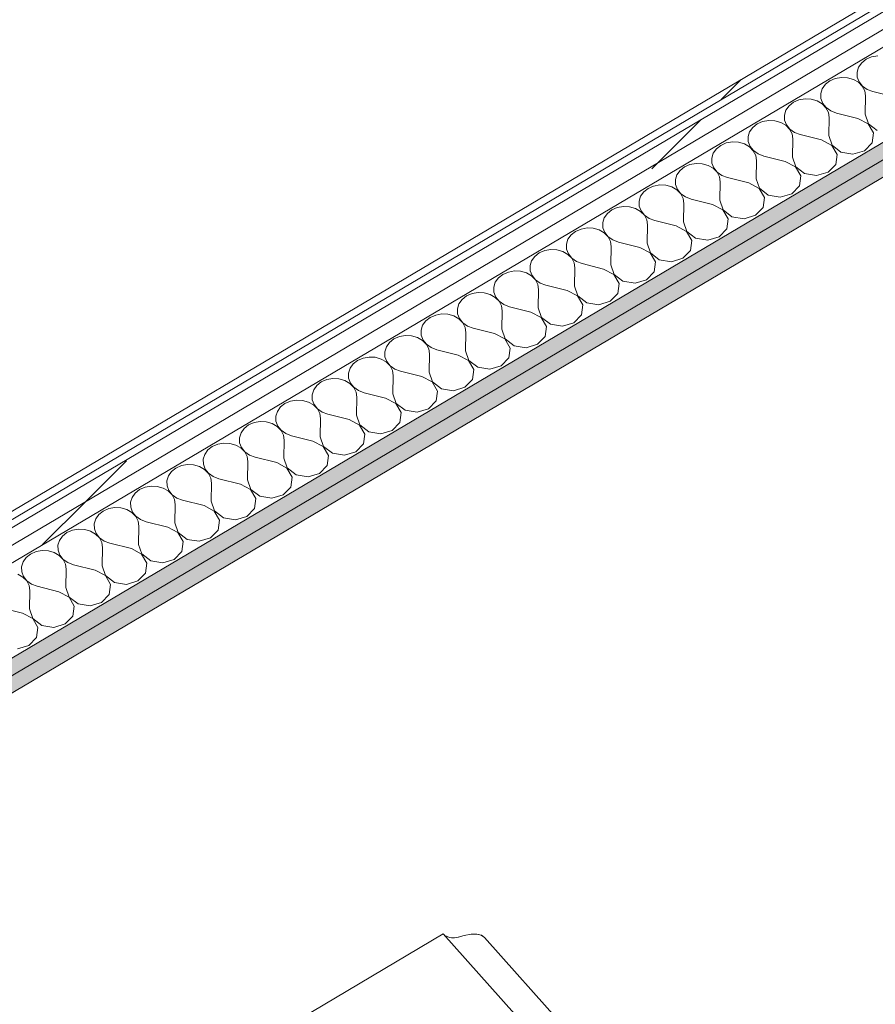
# Model space of a CAD drawing. Header units: millimetres. Extents: x -36631 to 27388, y -24993 to 6945.
# Tile 202 of 256: x 5569 to 6243, y -10953 to -10178. Entities that reach past the tile are written whole.
import ezdxf

# ---------------------------------------------------------------- set-up
doc = ezdxf.new("R2010")
doc.units = ezdxf.units.MM
doc.header["$MEASUREMENT"] = 0
doc.linetypes.add('Wipeout_Contour', pattern=[1000, 0, -1000])
doc.layers.add('Nuevo_01 Sanitaris', color=7, linetype='Continuous')
doc.layers.add('Nuevo_08_E_Envans secs', color=7, linetype='Continuous')
doc.layers.add('Nuevo_01 Sanitaris_Pluma_Nº__75', color=7, linetype='Continuous', lineweight=5)
doc.layers.add('Nuevo_08_E_Envans secs_Pluma_Nº__1', color=7, linetype='Continuous', lineweight=5)
for name, color, linetype, lineweight, true_color in [('Nuevo_08_E_Envans secs_Pluma_Nº__102', 7, 'Continuous', 5, 0xcccccc), ('Nuevo_08_E_Envans secs_Pluma_Nº__171', 171, 'Continuous', 13, 0xaaaaff), ('Nuevo_08_E_Envans secs_Pluma_Nº__177', 7, 'Continuous', 15, 0xf7e046), ('Nuevo_08_E_Envans secs_Pluma_Nº__79', 7, 'Continuous', 5, 0xaaffd5)]:
    doc.layers.add(name, color=color, linetype=linetype, lineweight=lineweight, true_color=true_color)
pattern_1 = [(45, (0, 0), (-183.848, 183.848), [195, -65]), (45, (7e-14, 183.85), (-183.848, 183.848), [195, -65])]

# ---------------------------------------------------------------- blocks, each defined once
blk = doc.blocks.new('Elem Sección_149_1')
at = {"layer": 'Nuevo_01 Sanitaris_Pluma_Nº__75', "color": 7, "linetype": 'Continuous', "lineweight": 5}
for p, q in [((5574.36, -11092.77), (5902.98, -10897.85)), ((5574.36, -11092.76), (5902.98, -10897.85)), ((5902.96, -10897.87), (6017.45, -11025.79)), ((5904.06, -10899.07), (5907.95, -10900.58)), ((5907.93, -10900.6), (5904.1, -10899.11)), ((5909.5, -10901.03), (5907.93, -10900.6)), ((5907.95, -10900.58), (5909.53, -10901.01)), ((5911.93, -10901), (5909.5, -10901.03)), ((5909.53, -10901.01), (5911.95, -10900.98)), ((5914.82, -10900.47), (5911.93, -10901)), ((5911.95, -10900.98), (5914.85, -10900.45)), ((5916.46, -10899.96), (5914.82, -10900.47)), ((5914.85, -10900.45), (5916.48, -10899.94)), ((5919.52, -10899), (5916.46, -10899.96)), ((5916.48, -10899.94), (5919.54, -10898.98)), ((5924.92, -10898.01), (5919.52, -10899)), ((5919.54, -10898.98), (5924.95, -10897.98)), ((5929.45, -10897.95), (5924.92, -10898.01)), ((5924.95, -10897.98), (5929.47, -10897.93)), ((5932.96, -10898.83), (5929.45, -10897.95)), ((5929.47, -10897.93), (5932.98, -10898.81)), ((5935.34, -10900.62), (5932.96, -10898.83)), ((5932.98, -10898.81), (5935.37, -10900.6)), ((5935.34, -10900.62), (6049.86, -11028.57)), ((5908.67, -11012.26), (5918.86, -11011.78)), ((5918.86, -11011.78), (5925.8, -11011.45)), ((5925.8, -11011.45), (5932.38, -11012.17)), ((5869.62, -11020.77), (5881.21, -11016.83)), ((5881.21, -11016.83), (5884.47, -11016.2)), ((5884.47, -11016.2), (5894.54, -11014.25)), ((5894.54, -11014.25), (5903.66, -11012.49)), ((5903.66, -11012.49), (5908.67, -11012.26)), ((5932.38, -11012.17), (5941.94, -11013.21)), ((5941.94, -11013.21), (5946.78, -11013.74)), ((5946.78, -11013.74), (5954.67, -11016.03)), ((5954.67, -11016.03), (5962.9, -11018.42)), ((5962.9, -11018.42), (5965.8, -11019.26)), ((5965.8, -11019.26), (5974.89, -11024.03)), ((5841.56, -11033.19), (5859.32, -11024.28)), ((5859.32, -11024.28), (5860.79, -11023.78)), ((5860.79, -11023.78), (5869.62, -11020.77)), ((5974.89, -11024.03), (5980.88, -11027.16)), ((5980.88, -11027.16), (5982.12, -11027.82)), ((6017.47, -11025.81), (6046.1, -11057.8)), ((5634.97, -11155.48), (5838.82, -11034.57)), ((5838.82, -11034.57), (5841.56, -11033.19)), ((5982.12, -11027.82), (5994.92, -11038.9)), ((6049.86, -11028.57), (6078.49, -11060.55)), ((5994.92, -11038.9), (5995.12, -11039.07)), ((5995.12, -11039.07), (6023.75, -11071.06)), ((6046.1, -11057.8), (6063.07, -11081.55)), ((6046.21, -11057.79), (6063.2, -11081.56)), ((6078.49, -11060.55), (6099.97, -11090.62)), ((6023.75, -11071.06), (6037.6, -11090.45)), ((6063.07, -11081.55), (6073.67, -11107.53)), ((6063.2, -11081.56), (6063.81, -11082.72)), ((6037.6, -11090.45), (6046.26, -11111.66)), ((6099.97, -11090.62), (6101.33, -11093.51)), ((6101.33, -11093.51), (6114.85, -11126.64)), ((6046.26, -11111.66), (6049.3, -11133.71)), ((6073.67, -11107.53), (6077.4, -11134.54)), ((6114.85, -11126.64), (6119.61, -11161.1)), ((6049.3, -11133.71), (6046.61, -11155.6)), ((6077.4, -11134.54), (6074.1, -11161.34)), ((5632.1, -11157.47), (5634.97, -11155.48)), ((6046.61, -11155.6), (6038.3, -11176.3)), ((6074.1, -11161.34), (6063.91, -11186.71)), ((6119.59, -11162.7), (6115.37, -11196.89)), ((6119.61, -11161.1), (6119.59, -11162.65)), ((6038.29, -11176.29), (5999.3, -11230.77)), ((5920, -11189.89), (5924.28, -11194.68)), ((6063.93, -11186.7), (6022.16, -11245.07)), ((5924.27, -11194.66), (5897.67, -11231.84)), ((6115.37, -11196.89), (6102.38, -11229.25)), ((5799.79, -11219.55), (5815.98, -11209.95)), ((5791.77, -11223.37), (5795.86, -11220.94)), ((5795.86, -11220.94), (5800.51, -11219.29)), ((5800.51, -11219.29), (5805.52, -11218.49)), ((5805.52, -11218.49), (5810.66, -11218.58)), ((5810.66, -11218.58), (5815.72, -11219.54)), ((5815.72, -11219.54), (5820.46, -11221.34)), ((5820.46, -11221.34), (5824.69, -11223.9)), ((5784.07, -11228.87), (5788.93, -11225.99)), ((5785.94, -11230.11), (5788.41, -11226.47)), ((5788.41, -11226.47), (5791.77, -11223.37)), ((5824.69, -11223.9), (5828.22, -11227.11)), ((5828.22, -11227.11), (5830.89, -11230.83)), ((5784.81, -11233.16), (5785.94, -11230.11)), ((5830.89, -11230.83), (5832.47, -11234.6)), ((5897.67, -11231.84), (5862.45, -11263.64)), ((5999.3, -11230.77), (5947.7, -11277.37)), ((6102.36, -11229.25), (6056.43, -11293.44)), ((6022.16, -11245.07), (5966.88, -11295)), ((5862.45, -11263.64), (5820.02, -11288.81)), ((5947.7, -11277.37), (5885.53, -11314.25)), ((5820.02, -11288.81), (5772.04, -11306.35)), ((5966.88, -11295), (5900.26, -11334.51)), ((6056.43, -11293.44), (5995.62, -11348.35)), ((5772.04, -11306.35), (5765.91, -11307.44)), ((5885.53, -11314.25), (5815.23, -11339.95)), ((5900.26, -11334.51), (5824.94, -11362.05)), ((5815.23, -11339.95), (5797.71, -11343.08)), ((5995.62, -11348.35), (5922.35, -11391.81)), ((5824.94, -11362.05), (5816.05, -11363.64)), ((5922.35, -11391.81), (5861.15, -11414.18))]:
    blk.add_line(p, q, dxfattribs=at)
blk = doc.blocks.new('*X278')
at = {"layer": 'Nuevo_08_E_Envans secs_Pluma_Nº__102', "color": 254, "linetype": 'Continuous', "lineweight": 5, "true_color": 0xcccccc}
for p, q in [((6232.5, -10211.77), (6230.04, -10215.2)), ((6236.01, -10209.01), (6232.5, -10211.77)), ((6240.32, -10207.14), (6236.01, -10209.01)), ((6245.08, -10206.3), (6240.32, -10207.14)), ((6230.04, -10215.2), (6228.84, -10219.05)), ((6228.84, -10219.05), (6228.97, -10223.02)), ((6203.89, -10228.71), (6201.44, -10232.15)), ((6207.4, -10225.95), (6203.89, -10228.71)), ((6211.71, -10224.08), (6207.4, -10225.95)), ((6216.48, -10223.24), (6211.71, -10224.08)), ((6221.35, -10223.49), (6216.48, -10223.24)), ((6225.95, -10224.81), (6221.35, -10223.49)), ((6229.93, -10227.11), (6225.95, -10224.81)), ((6228.97, -10223.02), (6230.43, -10226.81)), ((6232.99, -10230.2), (6229.93, -10227.11)), ((6230.43, -10226.81), (6233.1, -10230.14)), ((6201.44, -10232.15), (6200.23, -10235.99)), ((6200.23, -10235.99), (6200.36, -10239.96)), ((6234.89, -10233.86), (6232.99, -10230.2)), ((6233.1, -10230.14), (6236.79, -10232.73)), ((6235.49, -10237.8), (6234.89, -10233.86)), ((6236.79, -10232.73), (6241.21, -10234.41)), ((6258.12, -10238.65), (6241.21, -10234.41)), ((6178.8, -10242.89), (6175.28, -10245.65)), ((6183.1, -10241.02), (6178.8, -10242.89)), ((6187.87, -10240.18), (6183.1, -10241.02)), ((6192.74, -10240.43), (6187.87, -10240.18)), ((6197.34, -10241.75), (6192.74, -10240.43)), ((6201.32, -10244.05), (6197.34, -10241.75)), ((6200.36, -10239.96), (6201.82, -10243.76)), ((6204.38, -10247.15), (6201.32, -10244.05)), ((6201.82, -10243.76), (6204.5, -10247.08)), ((6235.23, -10252.2), (6235.49, -10237.8)), ((6172.83, -10249.09), (6171.62, -10252.94)), ((6175.28, -10245.65), (6172.83, -10249.09)), ((6206.28, -10250.8), (6204.38, -10247.15)), ((6204.5, -10247.08), (6208.18, -10249.68)), ((6206.88, -10254.74), (6206.28, -10250.8)), ((6208.18, -10249.68), (6212.61, -10251.36)), ((6229.51, -10255.59), (6212.61, -10251.36)), ((6154.49, -10257.96), (6150.19, -10259.84)), ((6159.26, -10257.12), (6154.49, -10257.96)), ((6164.13, -10257.37), (6159.26, -10257.12)), ((6168.73, -10258.69), (6164.13, -10257.37)), ((6172.71, -10260.99), (6168.73, -10258.69)), ((6171.62, -10252.94), (6171.75, -10256.91)), ((6171.75, -10256.91), (6173.21, -10260.7)), ((6206.62, -10269.14), (6206.88, -10254.74)), ((6237.62, -10259.87), (6229.51, -10255.59)), ((6235.23, -10252.2), (6237.74, -10259.8)), ((6144.22, -10266.03), (6143.02, -10269.88)), ((6146.68, -10262.59), (6144.22, -10266.03)), ((6150.19, -10259.84), (6146.68, -10262.59)), ((6175.77, -10264.09), (6172.71, -10260.99)), ((6173.21, -10260.7), (6175.89, -10264.02)), ((6177.67, -10267.74), (6175.77, -10264.09)), ((6175.89, -10264.02), (6179.58, -10266.62)), ((6179.58, -10266.62), (6184, -10268.3)), ((6241.76, -10266.98), (6237.62, -10259.87)), ((6237.74, -10259.8), (6244.78, -10265.19)), ((6240.68, -10274.8), (6241.76, -10266.98)), ((6125.89, -10274.91), (6121.58, -10276.78)), ((6130.65, -10274.06), (6125.89, -10274.91)), ((6135.53, -10274.31), (6130.65, -10274.06)), ((6140.13, -10275.64), (6135.53, -10274.31)), ((6143.02, -10269.88), (6143.15, -10273.85)), ((6143.15, -10273.85), (6144.6, -10277.64)), ((6178.28, -10271.69), (6177.67, -10267.74)), ((6178.02, -10286.08), (6178.28, -10271.69)), ((6200.9, -10272.53), (6184, -10268.3)), ((6209.01, -10276.81), (6200.9, -10272.53)), ((6206.62, -10269.14), (6209.13, -10276.74)), ((6234.71, -10280.99), (6240.68, -10274.8)), ((6115.62, -10282.97), (6114.41, -10286.82)), ((6118.07, -10279.54), (6115.62, -10282.97)), ((6121.58, -10276.78), (6118.07, -10279.54)), ((6144.11, -10277.93), (6140.13, -10275.64)), ((6147.16, -10281.03), (6144.11, -10277.93)), ((6144.6, -10277.64), (6147.28, -10280.96)), ((6149.07, -10284.69), (6147.16, -10281.03)), ((6147.28, -10280.96), (6150.97, -10283.56)), ((6213.15, -10283.92), (6209.01, -10276.81)), ((6209.13, -10276.74), (6216.17, -10282.13)), ((6216.17, -10282.13), (6225.64, -10283.7)), ((6225.64, -10283.7), (6234.71, -10280.99)), ((6114.41, -10286.82), (6114.54, -10290.79)), ((6149.67, -10288.63), (6149.07, -10284.69)), ((6149.41, -10303.02), (6149.67, -10288.63)), ((6150.97, -10283.56), (6155.39, -10285.24)), ((6172.3, -10289.47), (6155.39, -10285.24)), ((6180.41, -10293.75), (6172.3, -10289.47)), ((6178.02, -10286.08), (6180.52, -10293.68)), ((6212.07, -10291.74), (6213.15, -10283.92)), ((6089.46, -10296.48), (6087.01, -10299.91)), ((6092.97, -10293.72), (6089.46, -10296.48)), ((6097.28, -10291.85), (6092.97, -10293.72)), ((6102.05, -10291), (6097.28, -10291.85)), ((6106.92, -10291.25), (6102.05, -10291)), ((6111.52, -10292.58), (6106.92, -10291.25)), ((6115.5, -10294.87), (6111.52, -10292.58)), ((6114.54, -10290.79), (6116, -10294.58)), ((6118.56, -10297.97), (6115.5, -10294.87)), ((6116, -10294.58), (6118.67, -10297.9)), ((6120.46, -10301.63), (6118.56, -10297.97)), ((6118.67, -10297.9), (6122.36, -10300.5)), ((6184.54, -10300.86), (6180.41, -10293.75)), ((6180.52, -10293.68), (6187.56, -10299.07)), ((6197.03, -10300.65), (6206.11, -10297.93)), ((6206.11, -10297.93), (6212.07, -10291.74)), ((6087.01, -10299.91), (6085.8, -10303.76)), ((6085.8, -10303.76), (6085.93, -10307.73)), ((6121.06, -10305.57), (6120.46, -10301.63)), ((6120.8, -10319.96), (6121.06, -10305.57)), ((6122.36, -10300.5), (6126.78, -10302.18)), ((6143.69, -10306.41), (6126.78, -10302.18)), ((6149.41, -10303.02), (6151.91, -10310.62)), ((6183.46, -10308.68), (6184.54, -10300.86)), ((6187.56, -10299.07), (6197.03, -10300.65)), ((6060.85, -10313.42), (6058.4, -10316.85)), ((6064.37, -10310.66), (6060.85, -10313.42)), ((6068.67, -10308.79), (6064.37, -10310.66)), ((6073.44, -10307.95), (6068.67, -10308.79)), ((6078.31, -10308.2), (6073.44, -10307.95)), ((6082.91, -10309.52), (6078.31, -10308.2)), ((6086.89, -10311.82), (6082.91, -10309.52)), ((6085.93, -10307.73), (6087.39, -10311.52)), ((6089.95, -10314.91), (6086.89, -10311.82)), ((6087.39, -10311.52), (6090.07, -10314.84)), ((6151.8, -10310.69), (6143.69, -10306.41)), ((6155.93, -10317.8), (6151.8, -10310.69)), ((6151.91, -10310.62), (6158.95, -10316.01)), ((6177.5, -10314.87), (6183.46, -10308.68)), ((6058.4, -10316.85), (6057.19, -10320.7)), ((6057.19, -10320.7), (6057.32, -10324.67)), ((6091.85, -10318.57), (6089.95, -10314.91)), ((6090.07, -10314.84), (6093.75, -10317.44)), ((6092.45, -10322.51), (6091.85, -10318.57)), ((6093.75, -10317.44), (6098.18, -10319.12)), ((6115.08, -10323.35), (6098.18, -10319.12)), ((6120.8, -10319.96), (6123.31, -10327.56)), ((6154.86, -10325.62), (6155.93, -10317.8)), ((6158.95, -10316.01), (6168.42, -10317.59)), ((6168.42, -10317.59), (6177.5, -10314.87)), ((6035.76, -10327.6), (6032.25, -10330.36)), ((6040.06, -10325.73), (6035.76, -10327.6)), ((6044.83, -10324.89), (6040.06, -10325.73)), ((6049.7, -10325.14), (6044.83, -10324.89)), ((6054.3, -10326.46), (6049.7, -10325.14)), ((6058.28, -10328.76), (6054.3, -10326.46)), ((6057.32, -10324.67), (6058.78, -10328.46)), ((6061.34, -10331.85), (6058.28, -10328.76)), ((6058.78, -10328.46), (6061.46, -10331.78)), ((6092.2, -10336.91), (6092.45, -10322.51)), ((6123.19, -10327.63), (6115.08, -10323.35)), ((6127.33, -10334.74), (6123.19, -10327.63)), ((6123.31, -10327.56), (6130.35, -10332.95)), ((6148.89, -10331.81), (6154.86, -10325.62)), ((6029.79, -10333.79), (6028.59, -10337.64)), ((6032.25, -10330.36), (6029.79, -10333.79)), ((6063.25, -10335.51), (6061.34, -10331.85)), ((6061.46, -10331.78), (6065.15, -10334.38)), ((6063.85, -10339.45), (6063.25, -10335.51)), ((6065.15, -10334.38), (6069.57, -10336.06)), ((6086.47, -10340.29), (6069.57, -10336.06)), ((6092.2, -10336.91), (6094.7, -10344.5)), ((6126.25, -10342.56), (6127.33, -10334.74)), ((6130.35, -10332.95), (6139.82, -10334.53)), ((6139.82, -10334.53), (6148.89, -10331.81)), ((6007.15, -10344.54), (6003.64, -10347.3)), ((6011.46, -10342.67), (6007.15, -10344.54)), ((6016.23, -10341.83), (6011.46, -10342.67)), ((6021.1, -10342.08), (6016.23, -10341.83)), ((6025.7, -10343.4), (6021.1, -10342.08)), ((6029.68, -10345.7), (6025.7, -10343.4)), ((6028.59, -10337.64), (6028.72, -10341.61)), ((6028.72, -10341.61), (6030.18, -10345.4)), ((6063.59, -10353.85), (6063.85, -10339.45)), ((6094.58, -10344.57), (6086.47, -10340.29)), ((6098.72, -10351.68), (6094.58, -10344.57)), ((6094.7, -10344.5), (6101.74, -10349.9)), ((6120.28, -10348.75), (6126.25, -10342.56)), ((6001.19, -10350.73), (5999.98, -10354.58)), ((6003.64, -10347.3), (6001.19, -10350.73)), ((6032.74, -10348.79), (6029.68, -10345.7)), ((6030.18, -10345.4), (6032.85, -10348.72)), ((6034.64, -10352.45), (6032.74, -10348.79)), ((6032.85, -10348.72), (6036.54, -10351.32)), ((6035.24, -10356.39), (6034.64, -10352.45)), ((6036.54, -10351.32), (6040.96, -10353)), ((6097.64, -10359.5), (6098.72, -10351.68)), ((6101.74, -10349.9), (6111.21, -10351.47)), ((6111.21, -10351.47), (6120.28, -10348.75)), ((5982.85, -10359.61), (5978.54, -10361.48)), ((5987.62, -10358.77), (5982.85, -10359.61)), ((5992.49, -10359.02), (5987.62, -10358.77)), ((5997.09, -10360.34), (5992.49, -10359.02)), ((6001.07, -10362.64), (5997.09, -10360.34)), ((5999.98, -10354.58), (6000.11, -10358.55)), ((6000.11, -10358.55), (6001.57, -10362.34)), ((6034.98, -10370.79), (6035.24, -10356.39)), ((6057.87, -10357.23), (6040.96, -10353)), ((6065.98, -10361.51), (6057.87, -10357.23)), ((6063.59, -10353.85), (6066.09, -10361.45)), ((6091.68, -10365.7), (6097.64, -10359.5)), ((5972.58, -10367.68), (5971.37, -10371.52)), ((5975.03, -10364.24), (5972.58, -10367.68)), ((5978.54, -10361.48), (5975.03, -10364.24)), ((6004.13, -10365.73), (6001.07, -10362.64)), ((6001.57, -10362.34), (6004.24, -10365.67)), ((6006.03, -10369.39), (6004.13, -10365.73)), ((6004.24, -10365.67), (6007.93, -10368.27)), ((6007.93, -10368.27), (6012.35, -10369.95)), ((6070.11, -10368.63), (6065.98, -10361.51)), ((6066.09, -10361.45), (6073.13, -10366.84)), ((6073.13, -10366.84), (6082.6, -10368.41)), ((6082.6, -10368.41), (6091.68, -10365.7)), ((5959.01, -10375.71), (5954.24, -10376.55)), ((5963.88, -10375.96), (5959.01, -10375.71)), ((5968.48, -10377.28), (5963.88, -10375.96)), ((5971.37, -10371.52), (5971.5, -10375.5)), ((5971.5, -10375.5), (5972.96, -10379.29)), ((6006.63, -10373.33), (6006.03, -10369.39)), ((6006.37, -10387.73), (6006.63, -10373.33)), ((6029.26, -10374.18), (6012.35, -10369.95)), ((6037.37, -10378.46), (6029.26, -10374.18)), ((6034.98, -10370.79), (6037.49, -10378.39)), ((6069.04, -10376.45), (6070.11, -10368.63)), ((5946.42, -10381.18), (5943.97, -10384.62)), ((5949.94, -10378.43), (5946.42, -10381.18)), ((5954.24, -10376.55), (5949.94, -10378.43)), ((5972.46, -10379.58), (5968.48, -10377.28)), ((5975.52, -10382.68), (5972.46, -10379.58)), ((5972.96, -10379.29), (5975.64, -10382.61)), ((5977.42, -10386.33), (5975.52, -10382.68)), ((5975.64, -10382.61), (5979.33, -10385.21)), ((6041.5, -10385.57), (6037.37, -10378.46)), ((6037.49, -10378.39), (6044.52, -10383.78)), ((6044.52, -10383.78), (6054, -10385.35)), ((6054, -10385.35), (6063.07, -10382.64)), ((6063.07, -10382.64), (6069.04, -10376.45)), ((5943.97, -10384.62), (5942.76, -10388.47)), ((5942.76, -10388.47), (5942.89, -10392.44)), ((5978.03, -10390.28), (5977.42, -10386.33)), ((5977.77, -10404.67), (5978.03, -10390.28)), ((5979.33, -10385.21), (5983.75, -10386.89)), ((6000.65, -10391.12), (5983.75, -10386.89)), ((6008.76, -10395.4), (6000.65, -10391.12)), ((6006.37, -10387.73), (6008.88, -10395.33)), ((6040.43, -10393.39), (6041.5, -10385.57)), ((5917.82, -10398.12), (5915.36, -10401.56)), ((5921.33, -10395.37), (5917.82, -10398.12)), ((5925.63, -10393.5), (5921.33, -10395.37)), ((5930.4, -10392.65), (5925.63, -10393.5)), ((5935.27, -10392.9), (5930.4, -10392.65)), ((5939.87, -10394.23), (5935.27, -10392.9)), ((5943.86, -10396.52), (5939.87, -10394.23)), ((5942.89, -10392.44), (5944.35, -10396.23)), ((5946.91, -10399.62), (5943.86, -10396.52)), ((5944.35, -10396.23), (5947.03, -10399.55)), ((6012.9, -10402.51), (6008.76, -10395.4)), ((6008.88, -10395.33), (6015.92, -10400.72)), ((6034.46, -10399.58), (6040.43, -10393.39)), ((5915.36, -10401.56), (5914.16, -10405.41)), ((5914.16, -10405.41), (5914.29, -10409.38)), ((5948.82, -10403.27), (5946.91, -10399.62)), ((5947.03, -10399.55), (5950.72, -10402.15)), ((5949.42, -10407.22), (5948.82, -10403.27)), ((5950.72, -10402.15), (5955.14, -10403.83)), ((5972.04, -10408.06), (5955.14, -10403.83)), ((5977.77, -10404.67), (5980.27, -10412.27)), ((6011.82, -10410.33), (6012.9, -10402.51)), ((6015.92, -10400.72), (6025.39, -10402.29)), ((6025.39, -10402.29), (6034.46, -10399.58)), ((5892.72, -10412.31), (5889.21, -10415.07)), ((5897.03, -10410.44), (5892.72, -10412.31)), ((5901.8, -10409.59), (5897.03, -10410.44)), ((5906.67, -10409.84), (5901.8, -10409.59)), ((5911.27, -10411.17), (5906.67, -10409.84)), ((5915.25, -10413.46), (5911.27, -10411.17)), ((5914.29, -10409.38), (5915.75, -10413.17)), ((5918.31, -10416.56), (5915.25, -10413.46)), ((5915.75, -10413.17), (5918.42, -10416.49)), ((5949.16, -10421.61), (5949.42, -10407.22)), ((5980.16, -10412.34), (5972.04, -10408.06)), ((5984.29, -10419.45), (5980.16, -10412.34)), ((5980.27, -10412.27), (5987.31, -10417.66)), ((6005.85, -10416.52), (6011.82, -10410.33)), ((5886.76, -10418.5), (5885.55, -10422.35)), ((5885.55, -10422.35), (5885.68, -10426.32)), ((5889.21, -10415.07), (5886.76, -10418.5)), ((5920.21, -10420.22), (5918.31, -10416.56)), ((5918.42, -10416.49), (5922.11, -10419.09)), ((5920.81, -10424.16), (5920.21, -10420.22)), ((5922.11, -10419.09), (5926.53, -10420.77)), ((5943.44, -10425), (5926.53, -10420.77)), ((5949.16, -10421.61), (5951.66, -10429.21)), ((5983.21, -10427.27), (5984.29, -10419.45)), ((5987.31, -10417.66), (5996.78, -10419.24)), ((5996.78, -10419.24), (6005.85, -10416.52)), ((5864.12, -10429.25), (5860.6, -10432.01)), ((5868.42, -10427.38), (5864.12, -10429.25)), ((5873.19, -10426.53), (5868.42, -10427.38)), ((5878.06, -10426.78), (5873.19, -10426.53)), ((5882.66, -10428.11), (5878.06, -10426.78)), ((5886.64, -10430.41), (5882.66, -10428.11)), ((5885.68, -10426.32), (5887.14, -10430.11)), ((5887.14, -10430.11), (5889.81, -10433.43)), ((5920.55, -10438.55), (5920.81, -10424.16)), ((5951.55, -10429.28), (5943.44, -10425)), ((5955.68, -10436.39), (5951.55, -10429.28)), ((5951.66, -10429.21), (5958.7, -10434.6)), ((5977.25, -10433.46), (5983.21, -10427.27)), ((5858.15, -10435.44), (5856.94, -10439.29)), ((5860.6, -10432.01), (5858.15, -10435.44)), ((5889.7, -10433.5), (5886.64, -10430.41)), ((5891.6, -10437.16), (5889.7, -10433.5)), ((5889.81, -10433.43), (5893.5, -10436.03)), ((5892.2, -10441.1), (5891.6, -10437.16)), ((5893.5, -10436.03), (5897.93, -10437.71)), ((5914.83, -10441.94), (5897.93, -10437.71)), ((5954.61, -10444.21), (5955.68, -10436.39)), ((5958.7, -10434.6), (5968.17, -10436.18)), ((5968.17, -10436.18), (5977.25, -10433.46)), ((5839.81, -10444.32), (5835.51, -10446.19)), ((5844.58, -10443.48), (5839.81, -10444.32)), ((5849.45, -10443.73), (5844.58, -10443.48)), ((5854.05, -10445.05), (5849.45, -10443.73)), ((5858.03, -10447.35), (5854.05, -10445.05)), ((5856.94, -10439.29), (5857.07, -10443.26)), ((5857.07, -10443.26), (5858.53, -10447.05)), ((5891.94, -10455.49), (5892.2, -10441.1)), ((5922.94, -10446.22), (5914.83, -10441.94)), ((5920.55, -10438.55), (5923.06, -10446.15)), ((5948.64, -10450.4), (5954.61, -10444.21)), ((5829.54, -10452.38), (5828.33, -10456.23)), ((5832, -10448.95), (5829.54, -10452.38)), ((5835.51, -10446.19), (5832, -10448.95)), ((5861.09, -10450.44), (5858.03, -10447.35)), ((5858.53, -10447.05), (5861.21, -10450.37)), ((5862.99, -10454.1), (5861.09, -10450.44)), ((5861.21, -10450.37), (5864.9, -10452.97)), ((5864.9, -10452.97), (5869.32, -10454.65)), ((5927.08, -10453.33), (5922.94, -10446.22)), ((5923.06, -10446.15), (5930.1, -10451.54)), ((5926, -10461.15), (5927.08, -10453.33)), ((5930.1, -10451.54), (5939.57, -10453.12)), ((5939.57, -10453.12), (5948.64, -10450.4)), ((5811.21, -10461.26), (5806.9, -10463.13)), ((5815.97, -10460.42), (5811.21, -10461.26)), ((5820.84, -10460.67), (5815.97, -10460.42)), ((5825.45, -10461.99), (5820.84, -10460.67)), ((5828.33, -10456.23), (5828.47, -10460.2)), ((5828.47, -10460.2), (5829.92, -10463.99)), ((5863.6, -10458.04), (5862.99, -10454.1)), ((5863.34, -10472.44), (5863.6, -10458.04)), ((5886.22, -10458.88), (5869.32, -10454.65)), ((5894.33, -10463.16), (5886.22, -10458.88)), ((5891.94, -10455.49), (5894.45, -10463.09)), ((5920.03, -10467.34), (5926, -10461.15)), ((5803.39, -10465.89), (5800.93, -10469.32)), ((5806.9, -10463.13), (5803.39, -10465.89)), ((5829.43, -10464.29), (5825.45, -10461.99)), ((5832.48, -10467.38), (5829.43, -10464.29)), ((5829.92, -10463.99), (5832.6, -10467.31)), ((5834.39, -10471.04), (5832.48, -10467.38)), ((5832.6, -10467.31), (5836.29, -10469.91)), ((5898.47, -10470.27), (5894.33, -10463.16)), ((5894.45, -10463.09), (5901.49, -10468.49)), ((5901.49, -10468.49), (5910.96, -10470.06)), ((5910.96, -10470.06), (5920.03, -10467.34)), ((5800.93, -10469.32), (5799.73, -10473.17)), ((5799.73, -10473.17), (5799.86, -10477.14)), ((5834.99, -10474.98), (5834.39, -10471.04)), ((5834.73, -10489.38), (5834.99, -10474.98)), ((5836.29, -10469.91), (5840.71, -10471.59)), ((5857.62, -10475.82), (5840.71, -10471.59)), ((5865.73, -10480.1), (5857.62, -10475.82)), ((5863.34, -10472.44), (5865.84, -10480.04)), ((5897.39, -10478.09), (5898.47, -10470.27)), ((5774.78, -10482.83), (5772.33, -10486.27)), ((5778.29, -10480.07), (5774.78, -10482.83)), ((5782.6, -10478.2), (5778.29, -10480.07)), ((5787.37, -10477.36), (5782.6, -10478.2)), ((5792.24, -10477.61), (5787.37, -10477.36)), ((5796.84, -10478.93), (5792.24, -10477.61)), ((5800.82, -10481.23), (5796.84, -10478.93)), ((5799.86, -10477.14), (5801.32, -10480.93)), ((5803.88, -10484.32), (5800.82, -10481.23)), ((5801.32, -10480.93), (5803.99, -10484.26)), ((5805.78, -10487.98), (5803.88, -10484.32)), ((5803.99, -10484.26), (5807.68, -10486.86)), ((5869.86, -10487.22), (5865.73, -10480.1)), ((5865.84, -10480.04), (5872.88, -10485.43)), ((5882.35, -10487), (5891.43, -10484.29)), ((5891.43, -10484.29), (5897.39, -10478.09)), ((5772.33, -10486.27), (5771.12, -10490.11)), ((5771.12, -10490.11), (5771.25, -10494.09)), ((5806.38, -10491.92), (5805.78, -10487.98)), ((5806.12, -10506.32), (5806.38, -10491.92)), ((5807.68, -10486.86), (5812.1, -10488.54)), ((5829.01, -10492.77), (5812.1, -10488.54)), ((5834.73, -10489.38), (5837.23, -10496.98)), ((5868.78, -10495.04), (5869.86, -10487.22)), ((5872.88, -10485.43), (5882.35, -10487)), ((5746.17, -10499.77), (5743.72, -10503.21)), ((5749.69, -10497.01), (5746.17, -10499.77)), ((5753.99, -10495.14), (5749.69, -10497.01)), ((5758.76, -10494.3), (5753.99, -10495.14)), ((5763.63, -10494.55), (5758.76, -10494.3)), ((5768.23, -10495.87), (5763.63, -10494.55)), ((5772.21, -10498.17), (5768.23, -10495.87)), ((5771.25, -10494.09), (5772.71, -10497.88)), ((5775.27, -10501.27), (5772.21, -10498.17)), ((5772.71, -10497.88), (5775.39, -10501.2)), ((5837.12, -10497.05), (5829.01, -10492.77)), ((5841.25, -10504.16), (5837.12, -10497.05)), ((5837.23, -10496.98), (5844.27, -10502.37)), ((5862.82, -10501.23), (5868.78, -10495.04)), ((5743.72, -10503.21), (5742.51, -10507.06)), ((5742.51, -10507.06), (5742.64, -10511.03)), ((5777.17, -10504.92), (5775.27, -10501.27)), ((5775.39, -10501.2), (5779.07, -10503.8)), ((5777.77, -10508.86), (5777.17, -10504.92)), ((5779.07, -10503.8), (5783.5, -10505.48)), ((5800.4, -10509.71), (5783.5, -10505.48)), ((5806.12, -10506.32), (5808.63, -10513.92)), ((5840.18, -10511.98), (5841.25, -10504.16)), ((5844.27, -10502.37), (5853.74, -10503.94)), ((5853.74, -10503.94), (5862.82, -10501.23)), ((5721.08, -10513.96), (5717.57, -10516.71)), ((5725.38, -10512.08), (5721.08, -10513.96)), ((5730.15, -10511.24), (5725.38, -10512.08)), ((5735.02, -10511.49), (5730.15, -10511.24)), ((5739.62, -10512.82), (5735.02, -10511.49)), ((5743.6, -10515.11), (5739.62, -10512.82)), ((5742.64, -10511.03), (5744.1, -10514.82)), ((5746.66, -10518.21), (5743.6, -10515.11)), ((5744.1, -10514.82), (5746.78, -10518.14)), ((5777.51, -10523.26), (5777.77, -10508.86)), ((5808.51, -10513.99), (5800.4, -10509.71)), ((5812.65, -10521.1), (5808.51, -10513.99)), ((5808.63, -10513.92), (5815.67, -10519.31)), ((5834.21, -10518.17), (5840.18, -10511.98)), ((5715.11, -10520.15), (5713.91, -10524)), ((5717.57, -10516.71), (5715.11, -10520.15)), ((5748.56, -10521.86), (5746.66, -10518.21)), ((5746.78, -10518.14), (5750.47, -10520.74)), ((5749.17, -10525.81), (5748.56, -10521.86)), ((5750.47, -10520.74), (5754.89, -10522.42)), ((5771.79, -10526.65), (5754.89, -10522.42)), ((5777.51, -10523.26), (5780.02, -10530.86)), ((5811.57, -10528.92), (5812.65, -10521.1)), ((5815.67, -10519.31), (5825.14, -10520.88)), ((5825.14, -10520.88), (5834.21, -10518.17)), ((5692.47, -10530.9), (5688.96, -10533.66)), ((5696.78, -10529.03), (5692.47, -10530.9)), ((5701.54, -10528.18), (5696.78, -10529.03)), ((5706.42, -10528.43), (5701.54, -10528.18)), ((5711.02, -10529.76), (5706.42, -10528.43)), ((5715, -10532.05), (5711.02, -10529.76)), ((5713.91, -10524), (5714.04, -10527.97)), ((5714.04, -10527.97), (5715.49, -10531.76)), ((5748.91, -10540.2), (5749.17, -10525.81)), ((5779.9, -10530.93), (5771.79, -10526.65)), ((5784.04, -10538.04), (5779.9, -10530.93)), ((5780.02, -10530.86), (5787.06, -10536.25)), ((5805.6, -10535.11), (5811.57, -10528.92)), ((5686.51, -10537.09), (5685.3, -10540.94)), ((5688.96, -10533.66), (5686.51, -10537.09)), ((5718.05, -10535.15), (5715, -10532.05)), ((5715.49, -10531.76), (5718.17, -10535.08)), ((5719.96, -10538.81), (5718.05, -10535.15)), ((5718.17, -10535.08), (5721.86, -10537.68)), ((5720.56, -10542.75), (5719.96, -10538.81)), ((5721.86, -10537.68), (5726.28, -10539.36)), ((5782.96, -10545.86), (5784.04, -10538.04)), ((5787.06, -10536.25), (5796.53, -10537.82)), ((5796.53, -10537.82), (5805.6, -10535.11)), ((5668.17, -10545.97), (5663.86, -10547.84)), ((5672.94, -10545.12), (5668.17, -10545.97)), ((5677.81, -10545.37), (5672.94, -10545.12)), ((5682.41, -10546.7), (5677.81, -10545.37)), ((5685.3, -10540.94), (5685.43, -10544.91)), ((5685.43, -10544.91), (5686.89, -10548.7)), ((5720.3, -10557.14), (5720.56, -10542.75)), ((5743.19, -10543.59), (5726.28, -10539.36)), ((5751.3, -10547.87), (5743.19, -10543.59)), ((5748.91, -10540.2), (5751.41, -10547.8)), ((5777, -10552.05), (5782.96, -10545.86)), ((5657.9, -10554.03), (5656.69, -10557.88)), ((5660.35, -10550.6), (5657.9, -10554.03)), ((5663.86, -10547.84), (5660.35, -10550.6)), ((5686.39, -10548.99), (5682.41, -10546.7)), ((5689.45, -10552.09), (5686.39, -10548.99)), ((5686.89, -10548.7), (5689.56, -10552.02)), ((5691.35, -10555.75), (5689.45, -10552.09)), ((5689.56, -10552.02), (5693.25, -10554.62)), ((5755.43, -10554.98), (5751.3, -10547.87)), ((5751.41, -10547.8), (5758.45, -10553.19)), ((5758.45, -10553.19), (5767.92, -10554.77)), ((5767.92, -10554.77), (5777, -10552.05)), ((5644.33, -10562.07), (5639.56, -10562.91)), ((5649.2, -10562.32), (5644.33, -10562.07)), ((5656.69, -10557.88), (5656.82, -10561.85)), ((5656.82, -10561.85), (5658.28, -10565.64)), ((5691.95, -10559.69), (5691.35, -10555.75)), ((5691.69, -10574.08), (5691.95, -10559.69)), ((5693.25, -10554.62), (5697.67, -10556.3)), ((5714.58, -10560.53), (5697.67, -10556.3)), ((5722.69, -10564.81), (5714.58, -10560.53)), ((5720.3, -10557.14), (5722.8, -10564.74)), ((5754.35, -10562.8), (5755.43, -10554.98)), ((5631.74, -10567.54), (5629.29, -10570.97)), ((5635.26, -10564.78), (5631.74, -10567.54)), ((5639.56, -10562.91), (5635.26, -10564.78)), ((5653.8, -10563.64), (5649.2, -10562.32)), ((5657.78, -10565.94), (5653.8, -10563.64)), ((5660.84, -10569.03), (5657.78, -10565.94)), ((5658.28, -10565.64), (5660.96, -10568.96)), ((5662.74, -10572.69), (5660.84, -10569.03)), ((5660.96, -10568.96), (5664.64, -10571.56)), ((5726.82, -10571.92), (5722.69, -10564.81)), ((5722.8, -10564.74), (5729.84, -10570.13)), ((5739.31, -10571.71), (5748.39, -10568.99)), ((5748.39, -10568.99), (5754.35, -10562.8)), ((5629.29, -10570.97), (5628.08, -10574.82)), ((5628.08, -10574.82), (5628.21, -10578.79)), ((5663.34, -10576.63), (5662.74, -10572.69)), ((5663.09, -10591.03), (5663.34, -10576.63)), ((5664.64, -10571.56), (5669.07, -10573.24)), ((5685.97, -10577.47), (5669.07, -10573.24)), ((5694.08, -10581.75), (5685.97, -10577.47)), ((5691.69, -10574.08), (5694.2, -10581.68)), ((5725.75, -10579.74), (5726.82, -10571.92)), ((5729.84, -10570.13), (5739.31, -10571.71)), ((5603.14, -10584.48), (5600.68, -10587.91)), ((5606.65, -10581.72), (5603.14, -10584.48)), ((5610.95, -10579.85), (5606.65, -10581.72)), ((5615.72, -10579.01), (5610.95, -10579.85)), ((5620.59, -10579.26), (5615.72, -10579.01)), ((5625.19, -10580.58), (5620.59, -10579.26)), ((5629.17, -10582.88), (5625.19, -10580.58)), ((5628.21, -10578.79), (5629.67, -10582.58)), ((5632.23, -10585.97), (5629.17, -10582.88)), ((5629.67, -10582.58), (5632.35, -10585.9)), ((5698.22, -10588.86), (5694.08, -10581.75)), ((5694.2, -10581.68), (5701.24, -10587.08)), ((5719.78, -10585.93), (5725.75, -10579.74)), ((5600.68, -10587.91), (5599.48, -10591.76)), ((5599.48, -10591.76), (5599.61, -10595.73)), ((5634.14, -10589.63), (5632.23, -10585.97)), ((5632.35, -10585.9), (5636.04, -10588.5)), ((5634.74, -10593.57), (5634.14, -10589.63)), ((5636.04, -10588.5), (5640.46, -10590.18)), ((5657.36, -10594.41), (5640.46, -10590.18)), ((5663.09, -10591.03), (5665.59, -10598.62)), ((5697.14, -10596.68), (5698.22, -10588.86)), ((5701.24, -10587.08), (5710.71, -10588.65)), ((5710.71, -10588.65), (5719.78, -10585.93)), ((5578.04, -10598.66), (5574.53, -10601.42)), ((5582.35, -10596.79), (5578.04, -10598.66)), ((5587.12, -10595.95), (5582.35, -10596.79)), ((5591.99, -10596.2), (5587.12, -10595.95)), ((5596.59, -10597.52), (5591.99, -10596.2)), ((5600.57, -10599.82), (5596.59, -10597.52)), ((5599.61, -10595.73), (5601.07, -10599.52)), ((5603.63, -10602.91), (5600.57, -10599.82)), ((5601.07, -10599.52), (5603.74, -10602.85)), ((5634.48, -10607.97), (5634.74, -10593.57)), ((5665.47, -10598.69), (5657.36, -10594.41)), ((5669.61, -10605.81), (5665.47, -10598.69)), ((5665.59, -10598.62), (5672.63, -10604.02)), ((5691.17, -10602.88), (5697.14, -10596.68)), ((5572.08, -10604.86), (5570.87, -10608.7)), ((5570.87, -10608.7), (5571, -10612.67)), ((5574.53, -10601.42), (5572.08, -10604.86)), ((5605.53, -10606.57), (5603.63, -10602.91)), ((5603.74, -10602.85), (5607.43, -10605.44)), ((5606.13, -10610.51), (5605.53, -10606.57)), ((5607.43, -10605.44), (5611.85, -10607.12)), ((5628.76, -10611.36), (5611.85, -10607.12)), ((5634.48, -10607.97), (5636.98, -10615.57)), ((5668.53, -10613.62), (5669.61, -10605.81)), ((5672.63, -10604.02), (5682.1, -10605.59)), ((5682.1, -10605.59), (5691.17, -10602.88)), ((5571.96, -10616.76), (5567.98, -10614.46)), ((5571, -10612.67), (5572.46, -10616.47)), ((5572.46, -10616.47), (5575.13, -10619.79)), ((5605.87, -10624.91), (5606.13, -10610.51)), ((5636.87, -10615.63), (5628.76, -10611.36)), ((5641, -10622.75), (5636.87, -10615.63)), ((5636.98, -10615.57), (5644.02, -10620.96)), ((5662.57, -10619.82), (5668.53, -10613.62)), ((5575.02, -10619.85), (5571.96, -10616.76)), ((5576.92, -10623.51), (5575.02, -10619.85)), ((5575.13, -10619.79), (5578.82, -10622.39)), ((5577.52, -10627.45), (5576.92, -10623.51)), ((5578.82, -10622.39), (5583.24, -10624.07)), ((5600.15, -10628.3), (5583.24, -10624.07)), ((5639.93, -10630.57), (5641, -10622.75)), ((5644.02, -10620.96), (5653.49, -10622.53)), ((5653.49, -10622.53), (5662.57, -10619.82)), ((5577.26, -10641.85), (5577.52, -10627.45)), ((5608.26, -10632.58), (5600.15, -10628.3)), ((5605.87, -10624.91), (5608.38, -10632.51)), ((5633.96, -10636.76), (5639.93, -10630.57)), ((5612.39, -10639.69), (5608.26, -10632.58)), ((5608.38, -10632.51), (5615.41, -10637.9)), ((5611.32, -10647.51), (5612.39, -10639.69)), ((5615.41, -10637.9), (5624.89, -10639.47)), ((5624.89, -10639.47), (5633.96, -10636.76)), ((5571.54, -10645.24), (5554.64, -10641.01)), ((5579.65, -10649.52), (5571.54, -10645.24)), ((5577.26, -10641.85), (5579.77, -10649.45)), ((5583.79, -10656.63), (5579.65, -10649.52)), ((5579.77, -10649.45), (5586.81, -10654.84)), ((5586.81, -10654.84), (5596.28, -10656.41)), ((5596.28, -10656.41), (5605.35, -10653.7)), ((5605.35, -10653.7), (5611.32, -10647.51)), ((5582.71, -10664.45), (5583.79, -10656.63)), ((5567.67, -10673.36), (5576.74, -10670.64)), ((5576.74, -10670.64), (5582.71, -10664.45))]:
    blk.add_line(p, q, dxfattribs=at)
blk = doc.blocks.new('Elem Sección_241_1')
at = {"layer": 'Nuevo_08_E_Envans secs_Pluma_Nº__79', "linetype": 'Continuous', "lineweight": 5, "true_color": 0xaaffd5}
for points in [[(7166.46, -9730.98), (5307.48, -10831.88), (5315.59, -10840.97), (5326.74, -10834.36), (7163.41, -9746.68), (7174.57, -9740.07)], [(7163.41, -9746.68), (5326.74, -10834.36), (5334.85, -10843.44), (7171.52, -9755.76)]]:
    blk.add_hatch(color=121, dxfattribs=at).paths.add_polyline_path(points)
at = {"layer": 'Nuevo_08_E_Envans secs', "lineweight": 0}
blk.add_blockref('*X278', (0, 0), dxfattribs=at)
at = {"color": 254, "linetype": 'Wipeout_Contour', "lineweight": 0, "ltscale": 60034.379874}
blk.add_wipeout([(7188.99, -9615.1), (5089.41, -10858.48), (5097.52, -10867.56), (7185.94, -9630.8), (7197.1, -9624.19)], dxfattribs=at).dxf.layer = 'Nuevo_08_E_Envans secs'
at = {"layer": 'Nuevo_08_E_Envans secs_Pluma_Nº__177', "linetype": 'Continuous', "lineweight": 15, "true_color": 0xf7e046}
h = blk.add_hatch(dxfattribs=at)
h.set_pattern_fill('Panellat_HPL_0001', color=53, style=0, pattern_type=2)
h.set_pattern_definition(pattern_1)
h.paths.add_polyline_path([(7188.99, -9615.1), (5089.41, -10858.48), (5097.52, -10867.56), (7185.94, -9630.8), (7197.1, -9624.19)])
at = {"color": 254, "linetype": 'Wipeout_Contour', "lineweight": 0, "ltscale": 60084.149832}
blk.add_wipeout([(7185.94, -9630.8), (5097.52, -10867.56), (5105.64, -10876.64), (7133.97, -9675.46), (7194.05, -9639.88)], dxfattribs=at).dxf.layer = 'Nuevo_08_E_Envans secs'
at = {"layer": 'Nuevo_08_E_Envans secs_Pluma_Nº__177', "linetype": 'Continuous', "lineweight": 15, "true_color": 0xf7e046}
h = blk.add_hatch(dxfattribs=at)
h.set_pattern_fill('Panellat_HPL_0001', color=53, style=0, pattern_type=2)
h.set_pattern_definition(pattern_1)
h.paths.add_polyline_path([(7185.94, -9630.8), (5097.52, -10867.56), (5105.64, -10876.64), (7133.97, -9675.46), (7194.05, -9639.88)])
at = {"color": 254, "linetype": 'Wipeout_Contour', "lineweight": 0, "ltscale": 47966.172871}
blk.add_wipeout([(7197.81, -9597.06), (5081.92, -10850.1), (5085.66, -10854.29), (7201.55, -9601.25)], dxfattribs=at).dxf.layer = 'Nuevo_08_E_Envans secs'
at = {"layer": 'Nuevo_08_E_Envans secs_Pluma_Nº__171', "linetype": 'Continuous', "lineweight": 13, "true_color": 0xaaaaff}
h = blk.add_hatch(dxfattribs=at)
h.set_pattern_fill('Panellat_HPL_0001', color=161, style=0, pattern_type=2)
h.set_pattern_definition(pattern_1)
h.paths.add_polyline_path([(7197.81, -9597.06), (5081.92, -10850.1), (5085.66, -10854.29), (7201.55, -9601.25)])
at = {"layer": 'Nuevo_08_E_Envans secs_Pluma_Nº__1', "color": 7, "linetype": 'Continuous', "lineweight": 5}
for p, q in [((7197.81, -9597.06), (5081.92, -10850.1)), ((7185.94, -9630.8), (5097.52, -10867.56)), ((7163.41, -9746.68), (5326.74, -10834.36)), ((7171.52, -9755.76), (5346.01, -10836.84))]:
    blk.add_line(p, q, dxfattribs=at)
at = {"layer": 'Nuevo_08_E_Envans secs_Pluma_Nº__1', "color": 7, "linetype": 'Continuous', "lineweight": 5, "flags": 128}
for points in [[(7201.55, -9601.25), (7196.41, -9604.3), (5085.66, -10854.29)], [(7200.15, -9608.5), (7188.99, -9615.1), (5089.41, -10858.48)], [(7194.05, -9639.88), (7133.97, -9675.46), (5105.64, -10876.64)], [(7177.62, -9724.38), (7166.46, -9730.98), (5307.48, -10831.88)]]:
    blk.add_lwpolyline(points, dxfattribs=at)

msp = doc.modelspace()

# ---------------------------------------------------------------- block references
at = {"layer": 'Nuevo_01 Sanitaris', "lineweight": 0}
msp.add_blockref('Elem Sección_149_1', (0, 0), dxfattribs=at)

# ---------------------------------------------------------------- next in the draw order: block references
at = {"layer": 'Nuevo_08_E_Envans secs', "lineweight": 0}
msp.add_blockref('Elem Sección_241_1', (0, 0), dxfattribs=at)

doc.saveas('drawing.dxf')
